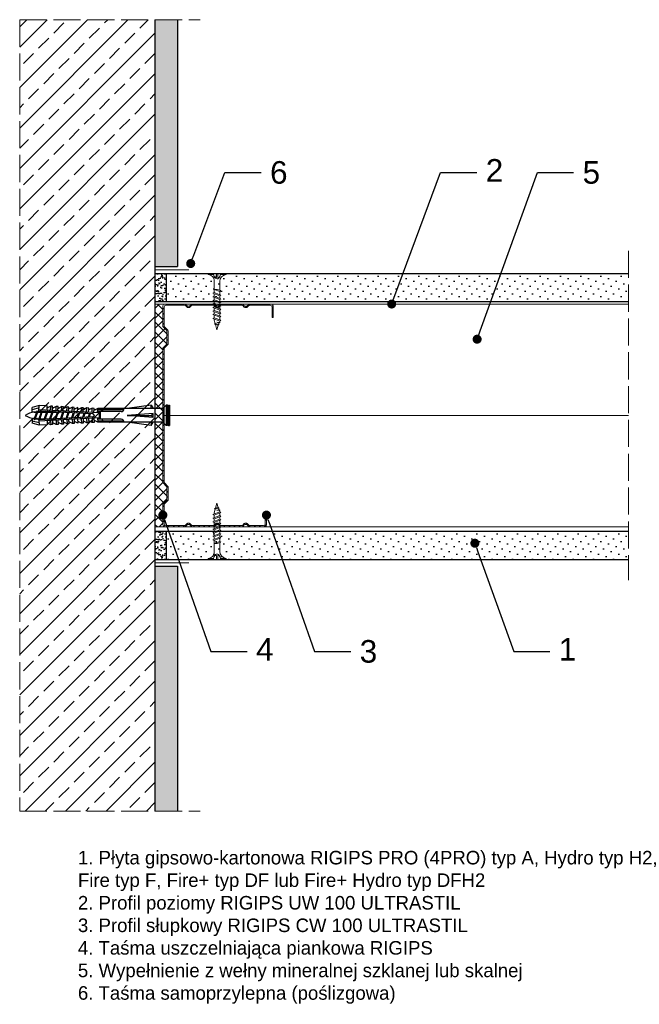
# Model space of a CAD drawing. Header units: millimetres. Extents: x 1525 to 2876, y 547 to 1600.
# Tile 5 of 5: x 2587 to 2862, y 1163 to 1600. Entities that reach past the tile are written whole.
import ezdxf
from ezdxf import colors
from ezdxf.entities.mleader import LeaderData, LeaderLine
from ezdxf.math import Vec2, Vec3

# ---------------------------------------------------------------- set-up
doc = ezdxf.new("R2010")
doc.units = ezdxf.units.MM
doc.linetypes.add('ACAD_ISO02W100', pattern=[15, 12, -3])
for name, color, linetype, lineweight in [('_ISOVER WELNA', 7, 'BATTING', 9), ('_RIGIPS AKCESORIA', 7, 'Continuous', 18), ('_RIGIPS G-K', 7, 'Continuous', 25), ('_RIGIPS PROFIL', 7, 'Continuous', 18), ('KRESKOWANIE', 7, 'Continuous', 9), ('OPISY', 7, 'Continuous', 9), ('PRZERYWANA', 7, 'ACAD_ISO02W100', 9)]:
    doc.layers.add(name, color=color, linetype=linetype, lineweight=lineweight)
doc.styles.get("Standard").update_dxf_attribs({"font": 'arial.ttf'})
doc.linetypes.add('BATTING', pattern='A,0.00254,-2.54,[134,ltypeshp.shx,S=2.54,R=0,X=-2.54,Y=0],-5.08,[134,ltypeshp.shx,S=2.54,R=180,X=2.54,Y=0],-2.54', length=10.16254)

# ---------------------------------------------------------------- blocks, each defined once
blk = doc.blocks.new('TN 25')
at = {"layer": '_RIGIPS AKCESORIA'}
for p, q in [((0, -0.84), (0, 7.16)), ((0, 7.16), (0.46, 7.16)), ((0.46, 4.78), (0, 4.78)), ((0.46, 7.16), (0.46, 4.78)), ((3.02, 4.46), (8.47, 4.46)), ((7.12, 4.46), (7.12, 3.18)), ((8.03, 2.01), (7.12, 4.46)), ((8.47, 4.46), (8.79, 5)), ((9.61, 1.51), (8.47, 4.46)), ((8.79, 5), (9.93, 2.01)), ((9, 4.46), (10.1, 4.46)), ((10.1, 4.46), (10.41, 5)), ((11.23, 1.51), (10.1, 4.46)), ((10.41, 5), (11.56, 2.01)), ((10.62, 4.46), (11.67, 4.46)), ((11.67, 4.46), (11.99, 5)), ((12.81, 1.51), (11.67, 4.46)), ((11.99, 5), (13.14, 2.01)), ((12.2, 4.46), (13.21, 4.46)), ((13.21, 4.46), (13.52, 5)), ((14.34, 1.51), (13.21, 4.46)), ((13.52, 5), (14.67, 2.01)), ((13.73, 4.46), (14.8, 4.46)), ((14.8, 4.46), (15.12, 5)), ((15.94, 1.51), (14.8, 4.46)), ((15.12, 5), (16.26, 2.01)), ((15.33, 4.46), (16.42, 4.46)), ((16.42, 4.46), (16.73, 5)), ((17.55, 1.51), (16.42, 4.46)), ((16.73, 5), (17.88, 2.01)), ((16.94, 4.46), (17.99, 4.46)), ((17.99, 4.46), (18.31, 5)), ((19.13, 1.51), (17.99, 4.46)), ((18.31, 5), (19.45, 2.01)), ((18.52, 4.46), (19.68, 4.46)), ((19.68, 4.46), (20, 5)), ((20.82, 1.51), (19.68, 4.46)), ((20, 5), (21.14, 2.01)), ((20.21, 4.46), (20.7, 4.46)), ((20.7, 4.46), (22.28, 3.98)), ((22.28, 3.98), (22.56, 4.37)), ((22.56, 4.37), (23.03, 2.71)), ((0, 3.5), (1.77, 3.5)), ((0, 2.83), (1.77, 2.83)), ((0.46, 1.64), (0, 1.64)), ((0.46, -0.84), (0.46, 1.64)), ((1.77, 3.5), (1.77, 4.2)), ((1.77, 2.83), (1.77, 2.18)), ((7.49, 2.01), (3.55, 2.01)), ((7.12, 3.18), (7.65, 1.53)), ((7.65, 1.53), (8.03, 2.01)), ((9.41, 2.01), (8.03, 2.01)), ((9.93, 2.01), (9.61, 1.51)), ((11.04, 2.01), (9.93, 2.01)), ((11.56, 2.01), (11.23, 1.51)), ((12.61, 2.01), (11.56, 2.01)), ((13.14, 2.01), (12.81, 1.51)), ((14.15, 2.01), (13.14, 2.01)), ((14.67, 2.01), (14.34, 1.51)), ((15.74, 2.01), (14.67, 2.01)), ((16.26, 2.01), (15.94, 1.51)), ((17.36, 2.01), (16.26, 2.01)), ((17.88, 2.01), (17.55, 1.51)), ((18.93, 2.01), (17.88, 2.01)), ((19.45, 2.01), (19.13, 1.51)), ((19.45, 2.01), (20.62, 2.01)), ((21.14, 2.01), (20.82, 1.51)), ((21.14, 2.01), (21.81, 2.12)), ((21.85, 1.83), (21.67, 3.28)), ((21.67, 3.28), (22.14, 2.4)), ((22.14, 2.4), (21.85, 1.83)), ((22.7, 2.36), (22.14, 2.4)), ((22.7, 2.36), (22.28, 3.98)), ((23.03, 2.71), (22.7, 2.36)), ((22.71, 3.85), (25, 3.24)), ((25, 3.24), (23.03, 2.71)), ((0, -0.84), (0.46, -0.84))]:
    blk.add_line(p, q, dxfattribs=at)
for centre, major_axis, ratio, start_param, end_param in [((3.09, 7.67), (0.17, 3.2), 0.826134, 1.773653, 3.180586), ((-0.04, 0.9), (0, 3.93), 0.848176, -0.720942, -0.151112), ((3.37, -1.57), (0.28, 3.57), 0.832181, 0.035984, 1.430787), ((-2.73, 15.91), (0, 14.76), 0.848176, 3.399396, 3.475072), ((0.59, 4.62), (0, 2.81), 0.848176, 3.475072, 3.862535), ((1.66, 3.18), (0, 0.895), 0.848176, -1.552777, -0.720942), ((1.66, 3.18), (0, 0.895), 0.848176, 3.862535, 4.730408)]:
    blk.add_ellipse(centre, major_axis=major_axis, ratio=ratio, start_param=start_param, end_param=end_param, dxfattribs=at)
blk = doc.blocks.new('CW 100 ULTRASTIL')
h = blk.add_hatch()
h.set_pattern_fill('ANSI31', color=256, scale=0.5, style=0)
h.paths.add_polyline_path([(179.46, 109.85, -0.198912), (179.6, 110.2), (181.11, 111.71, 0.198912), (181.26, 112.06), (181.26, 117.65, 0.198912), (181.11, 118), (179.6, 119.51, -0.198912), (179.46, 119.86), (179.46, 128.31, -0.414214), (180.26, 129.11), (188.58, 129.11, -0.198912), (188.93, 128.96), (189.64, 128.25, 0.198912), (189.99, 128.11), (190.58, 128.11, 0.198912), (190.93, 128.25), (191.64, 128.96, -0.198912), (191.99, 129.11), (201.28, 129.11, -0.198912), (201.63, 128.96), (202.34, 128.25, 0.198912), (202.69, 128.11), (203.28, 128.11, 0.198912), (203.63, 128.25), (204.34, 128.96, -0.198912), (204.69, 129.11), (213.98, 129.11, -0.198912), (214.33, 128.96), (215.04, 128.25, 0.198912), (215.39, 128.11), (215.98, 128.11, 0.198912), (216.33, 128.25), (217.04, 128.96, -0.198912), (217.39, 129.11), (226.56, 129.11, -0.414214), (227.36, 128.31), (227.36, 123.66), (227.91, 123.66), (227.91, 128.86, 0.414214), (227.11, 129.66), (217.39, 129.66, 0.198912), (217.04, 129.51), (216.33, 128.8, -0.198912), (215.98, 128.66), (215.39, 128.66, -0.198912), (215.04, 128.8), (214.33, 129.51, 0.198912), (213.98, 129.66), (204.69, 129.66, 0.198912), (204.34, 129.51), (203.63, 128.8, -0.198912), (203.28, 128.66), (202.69, 128.66, -0.198912), (202.34, 128.8), (201.63, 129.51, 0.198912), (201.28, 129.66), (191.99, 129.66, 0.198912), (191.64, 129.51), (190.93, 128.8, -0.198912), (190.58, 128.66), (189.99, 128.66, -0.198912), (189.64, 128.8), (188.93, 129.51, 0.198912), (188.58, 129.66), (179.71, 129.66, 0.414214), (178.91, 128.86), (178.91, 119.86, 0.198912), (179.05, 119.51), (180.56, 118, -0.198912), (180.71, 117.65), (180.71, 112.06, -0.198912), (180.56, 111.71), (179.05, 110.2, 0.198912), (178.91, 109.85), (178.91, 50.66, 0.198912), (179.05, 50.31), (180.56, 48.8, -0.198912), (180.71, 48.45), (180.71, 42.86, -0.198912), (180.56, 42.51), (179.05, 41, 0.198912), (178.91, 40.65), (178.91, 31.66, 0.414214), (179.71, 30.86), (188.58, 30.86, 0.198912), (188.93, 31), (189.64, 31.71, -0.198912), (189.99, 31.86), (190.58, 31.86, -0.198912), (190.93, 31.71), (191.64, 31, 0.198912), (191.99, 30.86), (201.28, 30.86, 0.198912), (201.63, 31), (202.34, 31.71, -0.198912), (202.69, 31.86), (203.28, 31.86, -0.198912), (203.63, 31.71), (204.34, 31, 0.198912), (204.69, 30.86), (213.98, 30.86, 0.198912), (214.33, 31), (215.04, 31.71, -0.198912), (215.39, 31.86), (215.98, 31.86, -0.198912), (216.33, 31.71), (217.04, 31, 0.198912), (217.39, 30.86), (224.11, 30.86, 0.414214), (224.91, 31.66), (224.91, 36.86), (224.36, 36.86), (224.36, 32.21, -0.414214), (223.56, 31.41), (217.39, 31.41, -0.198912), (217.04, 31.55), (216.33, 32.26, 0.198912), (215.98, 32.41), (215.39, 32.41, 0.198912), (215.04, 32.26), (214.33, 31.55, -0.198912), (213.98, 31.41), (204.69, 31.41, -0.198912), (204.34, 31.55), (203.63, 32.26, 0.198912), (203.28, 32.41), (202.69, 32.41, 0.198912), (202.34, 32.26), (201.63, 31.55, -0.198912), (201.28, 31.41), (191.99, 31.41, -0.198912), (191.64, 31.55), (190.93, 32.26, 0.198912), (190.58, 32.41), (189.99, 32.41, 0.198912), (189.64, 32.26), (188.93, 31.55, -0.198912), (188.58, 31.41), (180.26, 31.41, -0.414214), (179.46, 32.21), (179.46, 40.65, -0.198912), (179.6, 41), (181.11, 42.51, 0.198912), (181.26, 42.86), (181.26, 48.45, 0.198912), (181.11, 48.8), (179.6, 50.31, -0.198912), (179.46, 50.66)])
at = {"layer": '_RIGIPS PROFIL'}
for p, q in [((178.91, 128.86), (178.91, 119.86)), ((179.46, 128.31), (179.46, 119.86)), ((188.58, 129.66), (179.71, 129.66)), ((188.58, 129.11), (180.26, 129.11)), ((188.93, 129.51), (189.64, 128.8)), ((188.93, 128.96), (189.64, 128.25)), ((190.58, 128.66), (189.99, 128.66)), ((190.58, 128.11), (189.99, 128.11)), ((191.64, 129.51), (190.93, 128.8)), ((191.64, 128.96), (190.93, 128.25)), ((201.28, 129.66), (191.99, 129.66)), ((201.28, 129.11), (191.99, 129.11)), ((201.63, 129.51), (202.34, 128.8)), ((201.63, 128.96), (202.34, 128.25)), ((203.28, 128.66), (202.69, 128.66)), ((203.28, 128.11), (202.69, 128.11)), ((204.34, 129.51), (203.63, 128.8)), ((204.34, 128.96), (203.63, 128.25)), ((204.69, 129.66), (213.98, 129.66)), ((204.69, 129.11), (213.98, 129.11)), ((214.33, 129.51), (215.04, 128.8)), ((214.33, 128.96), (215.04, 128.25)), ((215.98, 128.66), (215.39, 128.66)), ((215.98, 128.11), (215.39, 128.11)), ((217.04, 129.51), (216.33, 128.8)), ((217.04, 128.96), (216.33, 128.25)), ((227.11, 129.66), (217.39, 129.66)), ((226.56, 129.11), (217.39, 129.11)), ((227.36, 123.66), (227.36, 128.31)), ((227.91, 123.66), (227.91, 128.86)), ((227.36, 123.66), (227.91, 123.66)), ((180.56, 118), (179.05, 119.51)), ((181.11, 118), (179.6, 119.51)), ((180.71, 117.65), (180.71, 112.06)), ((181.26, 117.65), (181.26, 112.06)), ((178.91, 109.85), (178.91, 50.66)), ((180.56, 111.71), (179.05, 110.2)), ((179.46, 109.85), (179.46, 50.66)), ((181.11, 111.71), (179.6, 110.2)), ((180.56, 48.8), (179.05, 50.31)), ((181.11, 48.8), (179.6, 50.31)), ((180.71, 42.86), (180.71, 48.45)), ((181.26, 42.86), (181.26, 48.45)), ((178.91, 31.66), (178.91, 40.65)), ((180.56, 42.51), (179.05, 41)), ((179.46, 32.21), (179.46, 40.65)), ((181.11, 42.51), (179.6, 41)), ((224.36, 36.86), (224.36, 32.21)), ((224.36, 36.86), (224.91, 36.86)), ((224.91, 36.86), (224.91, 31.66)), ((188.58, 30.86), (179.71, 30.86)), ((188.58, 31.41), (180.26, 31.41)), ((188.93, 31.55), (189.64, 32.26)), ((188.93, 31), (189.64, 31.71)), ((190.58, 32.41), (189.99, 32.41)), ((190.58, 31.86), (189.99, 31.86)), ((191.64, 31.55), (190.93, 32.26)), ((191.64, 31), (190.93, 31.71)), ((201.28, 31.41), (191.99, 31.41)), ((201.28, 30.86), (191.99, 30.86)), ((201.63, 31.55), (202.34, 32.26)), ((201.63, 31), (202.34, 31.71)), ((203.28, 32.41), (202.69, 32.41)), ((203.28, 31.86), (202.69, 31.86)), ((204.34, 31.55), (203.63, 32.26)), ((204.34, 31), (203.63, 31.71)), ((204.69, 31.41), (213.98, 31.41)), ((204.69, 30.86), (213.98, 30.86)), ((214.33, 31.55), (215.04, 32.26)), ((214.33, 31), (215.04, 31.71)), ((215.98, 32.41), (215.39, 32.41)), ((215.98, 31.86), (215.39, 31.86)), ((217.04, 31.55), (216.33, 32.26)), ((217.04, 31), (216.33, 31.71)), ((223.56, 31.41), (217.39, 31.41)), ((224.11, 30.86), (217.39, 30.86))]:
    blk.add_line(p, q, dxfattribs=at)
for centre, radius, start, end in [((179.71, 128.86), 0.8, 90, 180), ((180.26, 128.31), 0.8, 90, 180), ((188.58, 129.16), 0.5, 45, 90), ((188.58, 128.61), 0.5, 45, 90), ((189.99, 129.16), 0.5, 225, 270), ((189.99, 128.61), 0.5, 225, 270), ((190.58, 129.16), 0.5, 270, 315), ((190.58, 128.61), 0.5, 270, 315), ((191.99, 129.16), 0.5, 90, 135), ((191.99, 128.61), 0.5, 90, 135), ((201.28, 129.16), 0.5, 45, 90), ((201.28, 128.61), 0.5, 45, 90), ((202.69, 129.16), 0.5, 225, 270), ((202.69, 128.61), 0.5, 225, 270), ((203.28, 129.16), 0.5, 270, 315), ((203.28, 128.61), 0.5, 270, 315), ((204.69, 129.16), 0.5, 90, 135), ((204.69, 128.61), 0.5, 90, 135), ((213.98, 129.16), 0.5, 45, 90), ((213.98, 128.61), 0.5, 45, 90), ((215.39, 129.16), 0.5, 225, 270), ((215.39, 128.61), 0.5, 225, 270), ((215.98, 129.16), 0.5, 270, 315), ((215.98, 128.61), 0.5, 270, 315), ((217.39, 129.16), 0.5, 90, 135), ((217.39, 128.61), 0.5, 90, 135), ((226.56, 128.31), 0.8, 0, 90), ((227.11, 128.86), 0.8, 0, 90), ((179.41, 119.86), 0.5, 180, 225), ((179.96, 119.86), 0.5, 180, 225), ((180.21, 117.65), 0.5, 0, 45), ((180.76, 117.65), 0.5, 0, 45), ((179.41, 109.85), 0.5, 135, 180), ((179.96, 109.85), 0.5, 135, 180), ((180.21, 112.06), 0.5, 315, 0), ((180.76, 112.06), 0.5, 315, 0), ((179.41, 50.66), 0.5, 180, 225), ((179.96, 50.66), 0.5, 180, 225), ((180.21, 48.45), 0.5, 0, 45), ((180.76, 48.45), 0.5, 0, 45), ((179.41, 40.65), 0.5, 135, 180), ((179.96, 40.65), 0.5, 135, 180), ((180.21, 42.86), 0.5, 315, 0), ((180.76, 42.86), 0.5, 315, 0), ((179.71, 31.66), 0.8, 180, 270), ((180.26, 32.21), 0.8, 180, 270), ((188.58, 31.91), 0.5, 270, 315), ((188.58, 31.36), 0.5, 270, 315), ((189.99, 31.91), 0.5, 90, 135), ((189.99, 31.36), 0.5, 90, 135), ((190.58, 31.91), 0.5, 45, 90), ((190.58, 31.36), 0.5, 45, 90), ((191.99, 31.91), 0.5, 225, 270), ((191.99, 31.36), 0.5, 225, 270), ((201.28, 31.91), 0.5, 270, 315), ((201.28, 31.36), 0.5, 270, 315), ((202.69, 31.91), 0.5, 90, 135), ((202.69, 31.36), 0.5, 90, 135), ((203.28, 31.91), 0.5, 45, 90), ((203.28, 31.36), 0.5, 45, 90), ((204.69, 31.91), 0.5, 225, 270), ((204.69, 31.36), 0.5, 225, 270), ((213.98, 31.91), 0.5, 270, 315), ((213.98, 31.36), 0.5, 270, 315), ((215.39, 31.91), 0.5, 90, 135), ((215.39, 31.36), 0.5, 90, 135), ((215.98, 31.91), 0.5, 45, 90), ((215.98, 31.36), 0.5, 45, 90), ((217.39, 31.91), 0.5, 225, 270), ((217.39, 31.36), 0.5, 225, 270), ((223.56, 32.21), 0.8, 270, 0), ((224.11, 31.66), 0.8, 270, 0)]:
    blk.add_arc(centre, radius, start, end, dxfattribs=at)
blk = doc.blocks.new('kolek rozprezny komplet 60')
for p, q in [((390.66, 217.01), (390.76, 218.91)), ((393.75, 218.75), (390.71, 217.96)), ((393.81, 219.85), (390.76, 218.91)), ((393.68, 217.35), (393.81, 219.85)), ((397.41, 219.66), (393.81, 219.85)), ((397.31, 217.76), (397.41, 219.66)), ((399, 219.58), (397.82, 218.98)), ((398.9, 217.68), (399, 219.58)), ((399.8, 219.54), (399, 219.58)), ((399.7, 217.64), (399.8, 219.54)), ((401.4, 219.45), (400.22, 218.85)), ((401.3, 217.56), (401.4, 219.45)), ((402.2, 219.41), (401.4, 219.45)), ((402.1, 217.51), (402.2, 219.41)), ((403.8, 219.33), (402.61, 218.72)), ((403.7, 217.43), (403.8, 219.33)), ((404.6, 219.29), (403.8, 219.33)), ((404.5, 217.39), (404.6, 219.29)), ((406.19, 219.2), (405.01, 218.6)), ((406.09, 217.3), (406.19, 219.2)), ((406.99, 219.16), (406.19, 219.2)), ((406.89, 217.26), (406.99, 219.16)), ((408.59, 219.08), (407.41, 218.47)), ((408.49, 217.18), (408.59, 219.08)), ((409.39, 219.03), (408.59, 219.08)), ((409.29, 217.14), (409.39, 219.03)), ((410.99, 218.95), (409.8, 218.35)), ((410.89, 217.05), (410.99, 218.95)), ((412.59, 218.87), (411.4, 218.26)), ((412.49, 216.97), (412.59, 218.87)), ((413.38, 218.82), (412.59, 218.87)), ((413.28, 216.93), (413.38, 218.82)), ((414.98, 218.74), (413.8, 218.14)), ((414.88, 216.84), (414.98, 218.74)), ((415.78, 218.7), (414.98, 218.74)), ((415.68, 216.8), (415.78, 218.7)), ((417.38, 218.62), (416.2, 218.01)), ((417.28, 216.72), (417.38, 218.62)), ((418.18, 218.57), (417.38, 218.62)), ((418.08, 216.68), (418.18, 218.57)), ((419.78, 218.49), (418.59, 217.89)), ((419.68, 216.59), (419.78, 218.49)), ((448.67, 218.45), (419.77, 218.45)), ((443.47, 219.95), (432.8, 218.45)), ((443.47, 218.45), (443.47, 219.95)), ((443.47, 219.95), (444.34, 218.45)), ((450.17, 219.95), (448.67, 218.45)), ((448.67, 218.45), (448.67, 212.45)), ((450.17, 219.95), (450.17, 210.95)), ((450.67, 219.95), (450.17, 219.95)), ((450.67, 219.95), (450.67, 210.95)), ((450.67, 219.35), (451.17, 219.95)), ((451.17, 219.95), (451.67, 219.95)), ((451.17, 219.95), (451.17, 210.95)), ((451.67, 219.95), (451.67, 210.95)), ((393.15, 216.88), (390.66, 217.01)), ((393.15, 214.02), (390.66, 213.89)), ((391.67, 216.95), (392.67, 216.95)), ((392.67, 216.95), (391.67, 213.95)), ((392.67, 216.95), (392.07, 213.95)), ((393.07, 216.95), (392.07, 213.95)), ((392.67, 216.95), (393.04, 217.45)), ((393.07, 216.95), (393.04, 217.45)), ((393.07, 216.95), (394.67, 216.95)), ((394.67, 216.95), (393.67, 213.95)), ((417.38, 216.11), (393.68, 217.35)), ((417.38, 214.79), (393.68, 213.55)), ((420.47, 216.55), (393.71, 217.95)), ((420.47, 214.35), (393.71, 212.95)), ((394.67, 216.95), (394.07, 213.95)), ((395.07, 216.95), (394.07, 213.95)), ((394.67, 216.95), (394.92, 217.29)), ((395.07, 216.95), (395.05, 217.28)), ((395.07, 216.95), (397.07, 216.95)), ((397.07, 216.95), (396.07, 213.95)), ((397.07, 216.95), (396.47, 213.95)), ((397.47, 216.95), (396.47, 213.95)), ((397.07, 216.95), (397.23, 217.17)), ((397.47, 216.95), (397.46, 217.16)), ((397.47, 216.95), (399.47, 216.95)), ((397.67, 217.14), (397.71, 217.74)), ((398.47, 217.1), (398.5, 217.7)), ((399.47, 216.95), (398.47, 213.95)), ((399.47, 216.95), (398.87, 213.95)), ((399.87, 216.95), (398.87, 213.95)), ((399.47, 216.95), (399.55, 217.05)), ((399.87, 216.95), (399.87, 217.03)), ((399.87, 216.95), (401.38, 216.95)), ((400.07, 217.02), (400.1, 217.62)), ((400.87, 216.98), (400.9, 217.58)), ((401.87, 216.92), (400.87, 213.95)), ((401.87, 216.92), (401.27, 213.95)), ((402.26, 216.9), (401.27, 213.95)), ((402.47, 216.89), (402.5, 217.49)), ((402.47, 214.01), (402.5, 213.41)), ((403.27, 216.85), (403.3, 217.45)), ((403.27, 214.05), (403.3, 213.45)), ((404.22, 216.8), (403.31, 214.05)), ((404.24, 216.8), (403.7, 214.07)), ((404.62, 216.78), (403.72, 214.07)), ((404.86, 216.77), (404.9, 217.37)), ((404.86, 214.13), (404.9, 213.53)), ((405.66, 216.73), (405.69, 217.32)), ((405.66, 214.17), (405.69, 213.58)), ((406.58, 216.68), (405.75, 214.18)), ((406.62, 216.68), (406.12, 214.2)), ((406.98, 216.66), (406.16, 214.2)), ((407.26, 216.64), (407.29, 217.24)), ((407.26, 214.26), (407.29, 213.66)), ((408.06, 216.6), (408.09, 217.2)), ((408.06, 214.3), (408.09, 213.7)), ((408.94, 216.55), (408.19, 214.31)), ((408.99, 216.55), (408.55, 214.33)), ((409.34, 216.53), (408.6, 214.33)), ((409.66, 216.52), (409.69, 217.12)), ((409.66, 214.38), (409.69, 213.79)), ((410.46, 216.47), (410.49, 217.07)), ((410.46, 214.43), (410.49, 213.83)), ((411.3, 216.43), (410.64, 214.44)), ((411.37, 216.43), (410.98, 214.45)), ((411.69, 216.41), (411.04, 214.46)), ((412.05, 216.39), (412.09, 216.99)), ((412.05, 214.51), (412.09, 213.91)), ((412.85, 216.35), (412.89, 216.95)), ((412.85, 214.55), (412.89, 213.95)), ((413.66, 216.31), (413.08, 214.56)), ((413.28, 213.97), (413.38, 212.08)), ((413.75, 216.3), (413.4, 214.58)), ((414.05, 216.29), (413.49, 214.58)), ((414.45, 216.27), (414.48, 216.86)), ((414.45, 214.64), (414.48, 214.04)), ((414.88, 214.06), (414.98, 212.16)), ((415.25, 216.22), (415.28, 216.82)), ((415.25, 214.68), (415.28, 214.08)), ((416.02, 216.18), (415.52, 214.69)), ((415.68, 214.1), (415.78, 212.2)), ((416.12, 216.18), (415.83, 214.71)), ((416.41, 216.16), (415.93, 214.71)), ((417.28, 214.18), (417.38, 212.29)), ((418.22, 215.58), (418.01, 214.95)), ((418.08, 214.22), (418.18, 212.33)), ((419.68, 214.31), (419.78, 212.41)), ((430.17, 217.15), (419.71, 217.15)), ((431.37, 217.95), (419.75, 217.95)), ((420.47, 217.15), (420.47, 213.75)), ((420.67, 217.15), (420.67, 213.75)), ((420.87, 217.15), (420.87, 213.75)), ((444.34, 216.37), (432.8, 215.45)), ((432.8, 215.45), (443.47, 215.45)), ((444.34, 214.53), (432.8, 215.45)), ((444.34, 216.37), (443.47, 215.45)), ((444.34, 214.53), (443.47, 215.45)), ((444.34, 214.53), (444.34, 216.37)), ((448.67, 216.95), (448.67, 213.95)), ((390.66, 213.89), (390.76, 211.99)), ((393.75, 212.15), (390.71, 212.94)), ((393.81, 211.05), (390.76, 211.99)), ((391.67, 213.95), (391.71, 213.45)), ((391.71, 213.45), (392.07, 213.95)), ((392.07, 213.95), (393.67, 213.95)), ((393.67, 213.95), (393.7, 213.55)), ((393.68, 213.55), (393.81, 211.05)), ((393.78, 213.55), (394.07, 213.95)), ((397.41, 211.24), (393.81, 211.05)), ((394.07, 213.95), (396.07, 213.95)), ((396.07, 213.95), (396.09, 213.67)), ((396.28, 213.68), (396.47, 213.95)), ((396.47, 213.95), (398.47, 213.95)), ((397.31, 213.14), (397.41, 211.24)), ((397.67, 213.76), (397.71, 213.16)), ((399, 211.32), (397.82, 211.93)), ((398.47, 213.95), (398.48, 213.8)), ((398.47, 213.8), (398.5, 213.2)), ((398.77, 213.81), (398.87, 213.95)), ((398.87, 213.95), (400.87, 213.95)), ((398.9, 213.22), (399, 211.32)), ((399.8, 211.36), (399, 211.32)), ((399.7, 213.26), (399.8, 211.36)), ((400.07, 213.88), (400.1, 213.28)), ((401.4, 211.45), (400.22, 212.05)), ((400.87, 213.95), (400.88, 213.92)), ((400.87, 213.92), (400.9, 213.32)), ((401.27, 213.95), (401.38, 213.95)), ((401.27, 213.94), (401.27, 213.95)), ((401.3, 213.35), (401.4, 211.45)), ((402.2, 211.49), (401.4, 211.45)), ((402.1, 213.39), (402.2, 211.49)), ((403.8, 211.57), (402.61, 212.18)), ((403.7, 213.47), (403.8, 211.57)), ((404.6, 211.62), (403.8, 211.57)), ((404.5, 213.51), (404.6, 211.62)), ((406.19, 211.7), (405.01, 212.3)), ((406.09, 213.6), (406.19, 211.7)), ((406.99, 211.74), (406.19, 211.7)), ((406.89, 213.64), (406.99, 211.74)), ((408.59, 211.82), (407.41, 212.43)), ((408.49, 213.72), (408.59, 211.82)), ((409.39, 211.87), (408.59, 211.82)), ((409.29, 213.76), (409.39, 211.87)), ((410.99, 211.95), (409.8, 212.55)), ((410.89, 213.85), (410.99, 211.95)), ((412.59, 212.03), (411.4, 212.64)), ((412.49, 213.93), (412.59, 212.03)), ((413.38, 212.08), (412.59, 212.03)), ((414.98, 212.16), (413.8, 212.76)), ((415.78, 212.2), (414.98, 212.16)), ((417.38, 212.29), (416.2, 212.89)), ((418.18, 212.33), (417.38, 212.29)), ((419.78, 212.41), (418.59, 213.01)), ((430.17, 213.75), (419.71, 213.75)), ((431.37, 212.95), (419.75, 212.95)), ((448.67, 212.45), (419.77, 212.45)), ((443.47, 210.95), (432.8, 212.45)), ((443.47, 212.45), (443.47, 210.95)), ((443.47, 210.95), (444.34, 212.45)), ((450.17, 210.95), (448.67, 212.45)), ((450.67, 210.95), (450.17, 210.95)), ((450.67, 211.55), (451.17, 210.95)), ((451.17, 210.95), (451.67, 210.95))]:
    blk.add_line(p, q)
for centre, radius, start, end in [((397.68, 219.24), 0.3, 177, 297), ((400.08, 219.12), 0.3, 177, 297), ((402.48, 218.99), 0.3, 177, 297), ((404.87, 218.87), 0.3, 177, 297), ((407.27, 218.74), 0.3, 177, 297), ((409.67, 218.61), 0.3, 177, 297), ((411.27, 218.53), 0.3, 177, 297), ((413.66, 218.41), 0.3, 177, 297), ((430.17, 218.45), 1.3, 270, 0), ((393.41, 206.24), 10.85, 99.2038, 121.9083), ((393.41, 224.66), 10.85, 238.0917, 260.7962), ((393.65, 216.85), 0.5, 87, 177), ((393.65, 214.05), 0.5, 183, 273), ((416.06, 218.28), 0.3, 177, 297), ((417.55, 215.45), 0.682, 255.8604, 104.1386), ((418.46, 218.15), 0.3, 177, 297), ((422.67, 216.95), 1, 90, 168.463), ((397.68, 211.66), 0.3, 63, 183), ((400.08, 211.78), 0.3, 63, 183), ((402.48, 211.91), 0.3, 63, 183), ((404.87, 212.03), 0.3, 63, 183), ((407.27, 212.16), 0.3, 63, 183), ((409.67, 212.29), 0.3, 63, 183), ((411.27, 212.37), 0.3, 63, 183), ((413.66, 212.5), 0.3, 63, 183), ((416.06, 212.62), 0.3, 63, 183), ((418.46, 212.75), 0.3, 63, 183), ((422.67, 213.95), 1, 191.537, 270), ((430.17, 212.45), 1.3, 0, 90)]:
    blk.add_arc(centre, radius, start, end)
blk = doc.blocks.new('_Dot')
at = {"color": 0, "linetype": 'ByBlock', "lineweight": -2}
blk.add_line((-0.5, 0), (-1, 0), dxfattribs=at)
at = {"color": 0, "linetype": 'ByBlock', "const_width": 0.5}
blk.add_lwpolyline([(-0.25, 0, 1), (0.25, 0, 1)], format="xyb", close=True, dxfattribs=at)

msp = doc.modelspace()

# ---------------------------------------------------------------- hatches: boundary and pattern name
at = {"layer": '_RIGIPS AKCESORIA'}
h = msp.add_hatch(dxfattribs=at)
h.set_pattern_fill('ANSI37', color=256, style=0)
h.set_pattern_definition([(45, (351.4757, 384.5676), (-2.245064, 2.245064), []), (135, (351.4757, 384.5676), (-2.245064, -2.245064), [])])
h.paths.add_polyline_path([(2650.18, 1454.04, -0.198912), (2650.33, 1454.4), (2651.83, 1455.9, 0.198912), (2651.98, 1456.26), (2651.98, 1461.84, 0.198912), (2651.83, 1462.2), (2650.33, 1463.7, -0.198912), (2650.18, 1464.06), (2650.18, 1473.05, -0.414214), (2650.98, 1473.85), (2646.68, 1473.85), (2646.68, 1375.05), (2650.98, 1375.05, -0.414214), (2650.18, 1375.85), (2650.18, 1384.84, -0.198912), (2650.33, 1385.2), (2651.83, 1386.7, 0.198912), (2651.98, 1387.06), (2651.98, 1392.64, 0.198912), (2651.83, 1393), (2650.33, 1394.5, -0.198912), (2650.18, 1394.86)])
at = {"layer": '_RIGIPS G-K'}
h = msp.add_hatch(dxfattribs=at)
h.set_pattern_fill('AR-SAND', color=256, scale=0.05, style=0)
h.set_pattern_definition([(37.5, (632.1423, 384.5676), (-0.0800016, 2.4470662), [0, -1.9304, 0, -2.159, 0, -2.06375]), (7.5, (632.1423, 384.5676), (2.2476164, 3.5841255), [0, -1.0414, 0, -1.7399, 0, -0.66675]), (327.5, (630.5802, 384.5676), (3.9549619, 0.007186), [0, -0.635, 0, -2.286, 0, -2.9845]), (317.5, (630.5802, 384.5676), (3.8177823, 1.1146466), [0, -0.3175, 0, -1.4986, 0, -1.7145])])
h.paths.add_polyline_path([(2651.68, 1487.45), (2646.68, 1487.45), (2646.68, 1474.95), (2651.68, 1474.95)])
h = msp.add_hatch(dxfattribs=at)
h.set_pattern_fill('DOTS', color=256, scale=2, angle=225, style=0)
h.set_pattern_definition([(225, (361.4757, 0), (1.122532, -3.367596), [0, -3.175])])
h.paths.add_polyline_path([(2856.68, 1487.45), (2651.68, 1487.45), (2651.68, 1474.95), (2856.68, 1474.95)])
h = msp.add_hatch(dxfattribs=at)
h.set_pattern_fill('AR-SAND', color=256, scale=0.05, style=0)
h.set_pattern_definition([(322.5, (632.1423, 2463.4351), (-0.0800016, -2.4470662), [0, -1.9304, 0, -2.159, 0, -2.06375]), (352.5, (632.1423, 2463.435), (2.2476164, -3.5841255), [0, -1.0414, 0, -1.7399, 0, -0.66675]), (32.5, (630.5802, 2463.4351), (3.9549619, -0.007186), [0, -0.635, 0, -2.286, 0, -2.9845]), (42.5, (630.5802, 2463.435), (3.8177823, -1.1146466), [0, -0.3175, 0, -1.4986, 0, -1.7145])])
h.paths.add_polyline_path([(2646.68, 1360.55), (2651.68, 1360.55), (2651.68, 1373.05), (2646.68, 1373.05)])
h = msp.add_hatch(dxfattribs=at)
h.set_pattern_fill('DOTS', color=256, scale=2, angle=225, style=0)
h.set_pattern_definition([(225, (361.4757, -0.9), (1.122532, -3.367596), [0, -3.175])])
h.paths.add_polyline_path([(2856.68, 1373.05), (2651.68, 1373.05), (2651.68, 1360.55), (2856.68, 1360.55)])
at = {"layer": 'KRESKOWANIE'}
h = msp.add_hatch(dxfattribs=at)
h.set_pattern_fill('ANSI33', color=256, scale=2, angle=180, style=0)
h.set_pattern_definition([(225, (711.476, -9e-13), (8.980256, -8.980256), []), (225, (702.495, -9e-13), (8.980256, -8.980256), [6.35, -3.175])])
h.paths.add_polyline_path([(2646.68, 1599.95), (2586.68, 1599.95), (2586.68, 1248.95), (2646.68, 1248.95)])
h = msp.add_hatch(dxfattribs=at)
h.set_pattern_fill('AR-SAND', color=256, scale=0.1, style=0)
h.set_pattern_definition([(37.5, (361.4757, 384.5676), (-0.160003, 4.8941324), [0, -3.8608, 0, -4.318, 0, -4.1275]), (7.5, (361.4757, 384.5676), (4.495233, 7.168251), [0, -2.0828, 0, -3.4798, 0, -1.3335]), (327.5, (358.3515, 384.5676), (7.909924, 0.014372), [0, -1.27, 0, -4.572, 0, -5.969]), (317.5, (358.3515, 384.5676), (7.635565, 2.229293), [0, -0.635, 0, -2.9972, 0, -3.429])])
h.paths.add_polyline_path([(2646.68, 1490.45), (2656.68, 1490.45), (2656.68, 1599.95), (2646.68, 1599.95)])
h.paths.add_polyline_path([(2656.68, 1357.55), (2646.68, 1357.55), (2646.68, 1248.95), (2656.68, 1248.95)])

# ---------------------------------------------------------------- linework, layer by layer
for p, q in [((2646.68, 1599.95), (2646.68, 1248.95)), ((2656.68, 1599.95), (2656.68, 1490.45)), ((2646.68, 1490.45), (2656.68, 1490.45)), ((2646.68, 1357.55), (2656.68, 1357.55)), ((2656.68, 1357.55), (2656.68, 1248.95))]:
    msp.add_line(p, q)
at = {"layer": '_ISOVER WELNA', "ltscale": 4.8}
msp.add_line((2856.68, 1424.45), (2650.73, 1424.45), dxfattribs=at)
at = {"layer": '_RIGIPS AKCESORIA'}
for p, q in [((2646.68, 1488.95), (2661.68, 1488.95)), ((2646.68, 1359.05), (2661.68, 1359.05))]:
    msp.add_line(p, q, dxfattribs=at)
at = {"layer": '_RIGIPS G-K'}
for p, q in [((2646.68, 1487.45), (2856.68, 1487.45)), ((2651.68, 1487.45), (2651.68, 1474.95)), ((2646.68, 1474.95), (2856.68, 1474.95)), ((2646.68, 1373.05), (2856.68, 1373.05)), ((2651.68, 1373.05), (2651.68, 1360.55)), ((2646.68, 1360.55), (2856.68, 1360.55))]:
    msp.add_line(p, q, dxfattribs=at)
at = {"layer": '_RIGIPS PROFIL'}
for p, q in [((2646.68, 1473.85), (2856.68, 1473.85)), ((2646.68, 1375.05), (2856.68, 1375.05))]:
    msp.add_line(p, q, dxfattribs=at)
at = {"layer": 'PRZERYWANA'}
for p, q in [((2586.68, 1599.95), (2666.68, 1599.95)), ((2586.68, 1599.95), (2586.68, 1248.95)), ((2856.68, 1497.45), (2856.68, 1351.45)), ((2586.68, 1248.95), (2666.68, 1248.95))]:
    msp.add_line(p, q, dxfattribs=at)

# ---------------------------------------------------------------- block references
msp.add_blockref('kolek rozprezny komplet 60', (2201.5, 1209))
at = {"layer": '_RIGIPS AKCESORIA', "xscale": -1, "rotation": 90}
msp.add_blockref('TN 25', (2677.42, 1487.45), dxfattribs=at)
at = {"layer": '_RIGIPS AKCESORIA', "rotation": 90}
msp.add_blockref('TN 25', (2677.42, 1360.55), dxfattribs=at)
at = {"layer": '_RIGIPS PROFIL'}
msp.add_blockref('CW 100 ULTRASTIL', (2471.27, 1344.19), dxfattribs=at)

# ---------------------------------------------------------------- texts
at = {"insert": (2612.51, 1231.32), "char_height": 6, "width": 262.1613, "attachment_point": 1}
msp.add_mtext('1. Płyta gipsowo-kartonowa RIGIPS PRO (4PRO) typ A, Hydro typ H2, Fire typ F, Fire+ typ DF lub Fire+ Hydro typ DFH2\\P2. Profil poziomy RIGIPS UW 100 ULTRASTIL\\P3. Profil słupkowy RIGIPS CW 100 ULTRASTIL\\P4. Taśma uszczelniająca piankowa RIGIPS\\P5. Wypełnienie z wełny mineralnej szklanej lub skalnej\\P6. Taśma samoprzylepna (poślizgowa)', dxfattribs=at)

# ---------------------------------------------------------------- leaders
at = {"layer": 'OPISY'}
ml = msp.add_multileader_mtext('Standard', dxfattribs=at)
ml.set_content('6', color=256)
ml.set_leader_properties()
ml.set_arrow_properties(name='DOT')
ml.build(insert=Vec2(0, 0))
ctx = ml.context
ctx.base_point, ctx.char_height, ctx.landing_gap_size, ctx.plane_origin = Vec3(2693.73, 1532.13), 10, 4, Vec3(2501.14, 1675.79)
notes = []
notes.append((ctx, [(0, (1, 1, 0), (2677.73, 1532.13), (1, 0), 16, [(0, [(2662.53, 1491.8)], 0, [])])]))
ctx.mtext.insert, ctx.mtext.flow_direction = Vec3(2697.73, 1537.22), 5
ml = msp.add_multileader_mtext('Standard', dxfattribs=at)
ml.set_content('2', color=256)
ml.set_leader_properties()
ml.set_arrow_properties(name='DOT')
ml.build(insert=Vec2(0, 0))
ctx = ml.context
ctx.base_point, ctx.char_height, ctx.landing_gap_size, ctx.plane_origin = Vec3(2789.39, 1532.13), 10, 4, Vec3(2596.8, 1675.79)
notes.append((ctx, [(0, (1, 1, 0), (2773.39, 1532.13), (1, 0), 16, [(0, [(2751.68, 1473.85)], 0, [])])]))
ctx.mtext.insert, ctx.mtext.flow_direction = Vec3(2793.39, 1538.13), 5
ml = msp.add_multileader_mtext('Standard', dxfattribs=at)
ml.set_content('5', color=256)
ml.set_leader_properties()
ml.set_arrow_properties(name='DOT')
ml.build(insert=Vec2(0, 0))
ctx = ml.context
ctx.base_point, ctx.char_height, ctx.landing_gap_size, ctx.plane_origin = Vec3(2832.36, 1532.13), 10, 4, Vec3(2639.78, 1675.79)
notes.append((ctx, [(0, (1, 1, 0), (2816.36, 1532.13), (1, 0), 16, [(0, [(2789.58, 1458.25)], 0, [])])]))
ctx.mtext.insert, ctx.mtext.flow_direction = Vec3(2836.36, 1537.22), 5
ml = msp.add_multileader_mtext('Standard', dxfattribs=at)
ml.set_content('4', color=256)
ml.set_leader_properties()
ml.set_arrow_properties(name='DOT')
ml.build(insert=Vec2(0, 0))
ctx = ml.context
ctx.base_point, ctx.char_height, ctx.landing_gap_size, ctx.plane_origin = Vec3(2687.53, 1319.73), 10, 4, Vec3(2494.94, 1176.07)
notes.append((ctx, [(0, (1, 1, 0), (2671.53, 1319.73), (1, 0), 16, [(0, [(2650.18, 1380.23)], 0, [])])]))
ctx.mtext.insert, ctx.mtext.flow_direction = Vec3(2691.53, 1325.73), 5
ml = msp.add_multileader_mtext('Standard', dxfattribs=at)
ml.set_content('3', color=256)
ml.set_leader_properties()
ml.set_arrow_properties(name='DOT')
ml.build(insert=Vec2(0, 0))
ctx = ml.context
ctx.base_point, ctx.char_height, ctx.landing_gap_size, ctx.plane_origin = Vec3(2733.49, 1319.73), 10, 4, Vec3(2540.9, 1176.07)
notes.append((ctx, [(0, (1, 1, 0), (2717.49, 1319.73), (1, 0), 16, [(0, [(2696.13, 1380.23)], 0, [])])]))
ctx.mtext.insert, ctx.mtext.flow_direction = Vec3(2737.49, 1324.81), 5
ml = msp.add_multileader_mtext('Standard', dxfattribs=at)
ml.set_content('1', color=256)
ml.set_leader_properties()
ml.set_arrow_properties(name='DOT')
ml.build(insert=Vec2(0, 0))
ctx = ml.context
ctx.base_point, ctx.char_height, ctx.landing_gap_size, ctx.plane_origin = Vec3(2821.79, 1319.73), 10, 4, Vec3(2629.2, 1176.07)
notes.append((ctx, [(0, (1, 1, 0), (2805.79, 1319.73), (1, 0), 16, [(0, [(2788.58, 1367.77)], 0, [])])]))
ctx.mtext.insert, ctx.mtext.flow_direction = Vec3(2825.79, 1325.73), 5
for ctx, leaders in notes:
    for number, flags, end, landing, length, lines in leaders:
        leader = LeaderData()
        leader.index, (leader.has_last_leader_line, leader.has_dogleg_vector, leader.attachment_direction) = number, flags
        leader.last_leader_point, leader.dogleg_vector, leader.dogleg_length = Vec3(end), Vec3(landing), length
        for number, points, colour, breaks in lines:
            line = LeaderLine()
            line.index, line.vertices, line.color, line.breaks = number, Vec3.list(points), colors.encode_raw_color(colour), breaks
            leader.lines.append(line)
        ctx.leaders.append(leader)

doc.saveas('drawing.dxf')
